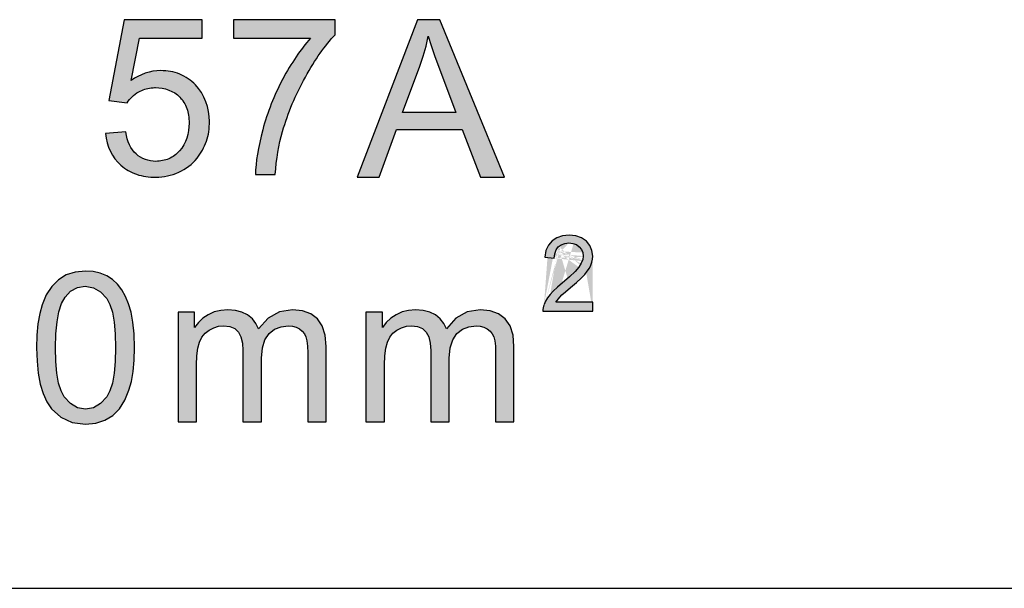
# Model space of a CAD drawing. Header units: inches. Extents: x 3728 to 5725, y -2497 to -825.
# Tile 11 of 256: x 5594.74 to 5601.27, y -2399 to -2395.23. Entities that reach past the tile are written whole.
import ezdxf

# ---------------------------------------------------------------- set-up
doc = ezdxf.new("R2010")
doc.units = ezdxf.units.IN
doc.header["$MEASUREMENT"] = 0
doc.layers.get('0').update_dxf_attribs({"lineweight": 30})
doc.layers.add('PLOT', color=1, linetype='Continuous')

msp = doc.modelspace()

# ---------------------------------------------------------------- hatches: boundary and pattern name
at = {"layer": 'PLOT'}
h = msp.add_hatch(color=256, dxfattribs=at)
edge = h.paths.add_edge_path()
edge.add_spline(control_points=[(5595.9991, -2395.9031), (5595.9991, -2395.8164), (5595.9665, -2395.722), (5595.9054, -2395.6604)], knot_values=[0, 0, 0, 0, 1, 1, 1, 1], degree=3, periodic=0)
edge.add_spline(control_points=[(5595.9054, -2395.6604), (5595.8758, -2395.6306), (5595.8223, -2395.5936), (5595.7404, -2395.5691), (5595.6974, -2395.5671), (5595.6755, -2395.5659)], knot_values=[0, 0, 0, 0, 0.495531, 0.741803, 1, 1, 1, 1], degree=3, periodic=0)
edge.add_spline(control_points=[(5595.6755, -2395.5659), (5595.6064, -2395.5659), (5595.5355, -2395.5918), (5595.4788, -2395.6313)], knot_values=[0, 0, 0, 0, 0.999981, 0.999981, 0.999981, 0.999981], degree=3, periodic=0)
edge.add_line((5595.4788, -2395.6313), (5595.535, -2395.3518))
edge.add_line((5595.535, -2395.3518), (5595.9502, -2395.3518))
edge.add_line((5595.9502, -2395.3518), (5595.9502, -2395.2297))
edge.add_line((5595.9502, -2395.2297), (5595.4328, -2395.2297))
edge.add_line((5595.4328, -2395.2297), (5595.332, -2395.7641))
edge.add_line((5595.332, -2395.7641), (5595.4519, -2395.7796))
edge.add_spline(control_points=[(5595.4519, -2395.7796), (5595.4708, -2395.7498), (5595.4968, -2395.7256), (5595.53, -2395.7069)], knot_values=[0, 0, 0, 0, 1, 1, 1, 1], degree=3, periodic=0)
edge.add_spline(control_points=[(5595.53, -2395.7069), (5595.5548, -2395.693), (5595.5928, -2395.6804), (5595.6313, -2395.6792), (5595.6414, -2395.6788)], knot_values=[0, 0, 0, 0, 0.739042, 1, 1, 1, 1], degree=3, periodic=0)
edge.add_spline(control_points=[(5595.6414, -2395.6788), (5595.699, -2395.6788), (5595.7621, -2395.7007), (5595.8022, -2395.7421)], knot_values=[0, 0, 0, 0, 1, 1, 1, 1], degree=3, periodic=0)
edge.add_spline(control_points=[(5595.8022, -2395.7421), (5595.8226, -2395.763), (5595.8466, -2395.8032), (5595.8616, -2395.864), (5595.8628, -2395.8972), (5595.8635, -2395.9145)], knot_values=[0, 0, 0, 0, 0.469019, 0.722425, 1, 1, 1, 1], degree=3, periodic=0)
edge.add_spline(control_points=[(5595.8635, -2395.9145), (5595.8635, -2395.9796), (5595.8436, -2396.0511), (5595.7996, -2396.0991)], knot_values=[0, 0, 0, 0, 1, 1, 1, 1], degree=3, periodic=0)
edge.add_spline(control_points=[(5595.7996, -2396.0991), (5595.7798, -2396.1207), (5595.732, -2396.1591), (5595.6723, -2396.1654), (5595.6436, -2396.1686)], knot_values=[0, 0, 0, 0, 0.502889, 1, 1, 1, 1], degree=3, periodic=0)
edge.add_spline(control_points=[(5595.6436, -2396.1686), (5595.5969, -2396.1686), (5595.5471, -2396.1506), (5595.5125, -2396.1192)], knot_values=[0, 0, 0, 0, 1, 1, 1, 1], degree=3, periodic=0)
edge.add_spline(control_points=[(5595.5125, -2396.1192), (5595.4764, -2396.0863), (5595.4534, -2396.0373), (5595.4435, -2395.9719)], knot_values=[0, 0, 0, 0, 1, 1, 1, 1], degree=3, periodic=0)
edge.add_line((5595.4435, -2395.9719), (5595.3093, -2395.9833))
edge.add_spline(control_points=[(5595.3093, -2395.9833), (5595.3178, -2396.0708), (5595.3519, -2396.141), (5595.4117, -2396.1941)], knot_values=[0, 0, 0, 0, 1, 1, 1, 1], degree=3, periodic=0)
edge.add_spline(control_points=[(5595.4117, -2396.1941), (5595.4414, -2396.2204), (5595.4958, -2396.2513), (5595.5771, -2396.271), (5595.6209, -2396.2726), (5595.6436, -2396.2735)], knot_values=[0, 0, 0, 0, 0.475773, 0.727993, 1, 1, 1, 1], degree=3, periodic=0)
edge.add_spline(control_points=[(5595.6436, -2396.2735), (5595.7439, -2396.2735), (5595.8543, -2396.2258), (5595.9168, -2396.1473)], knot_values=[0, 0, 0, 0, 1, 1, 1, 1], degree=3, periodic=0)
edge.add_spline(control_points=[(5595.9168, -2396.1473), (5595.9435, -2396.1139), (5595.9753, -2396.0559), (5595.9964, -2395.9707), (5595.9982, -2395.9259), (5595.9991, -2395.9031)], knot_values=[0, 0, 0, 0, 0.489508, 0.738749, 1, 1, 1, 1], degree=3, periodic=0)
edge = h.paths.add_edge_path()
edge.add_spline(control_points=[(5596.484, -2395.9697), (5596.5194, -2395.8464), (5596.5698, -2395.726), (5596.6347, -2395.6092)], knot_values=[0, 0, 0, 0, 1, 1, 1, 1], degree=3, periodic=0)
edge.add_spline(control_points=[(5596.6347, -2395.6092), (5596.6998, -2395.4925), (5596.7655, -2395.3988), (5596.8316, -2395.3283)], knot_values=[0, 0, 0, 0, 1, 1, 1, 1], degree=3, periodic=0)
edge.add_line((5596.8316, -2395.3282), (5596.8316, -2395.2289))
edge.add_line((5596.8316, -2395.2289), (5596.1582, -2395.2289))
edge.add_line((5596.1582, -2395.2289), (5596.1582, -2395.3518))
edge.add_line((5596.1582, -2395.3518), (5596.6679, -2395.3518))
edge.add_spline(control_points=[(5596.6679, -2395.3518), (5596.603, -2395.4254), (5596.5419, -2395.5162), (5596.4843, -2395.6238)], knot_values=[0.000015, 0.000015, 0.000015, 0.000015, 1, 1, 1, 1], degree=3, periodic=0)
edge.add_arc((5597.8616, -2396.3608), 1.5622, 151.84829, 165.09604)
edge.add_spline(control_points=[(5596.352, -2395.959), (5596.3212, -2396.0751), (5596.3052, -2396.1739), (5596.3038, -2396.2558)], knot_values=[0, 0, 0, 0, 1, 1, 1, 1], degree=3, periodic=0)
edge.add_line((5596.3038, -2396.2558), (5596.4351, -2396.2558))
edge.add_spline(control_points=[(5596.4351, -2396.2558), (5596.4421, -2396.1521), (5596.4583, -2396.0569), (5596.484, -2395.9697)], knot_values=[0, 0, 0, 0, 1, 1, 1, 1], degree=3, periodic=0)
h.paths.add_polyline_path([(5597.5277, -2395.2287), (5597.3789, -2395.2287), (5596.9779, -2396.2725), (5597.1247, -2396.2725), (5597.2392, -2395.9563), (5597.6757, -2395.9563), (5597.7975, -2396.2725), (5597.9549, -2396.2725)])
h.paths.add_polyline_path([(5597.2791, -2395.8438), (5597.3938, -2395.5378), (5597.4162, -2395.4716), (5597.435, -2395.4051), (5597.4502, -2395.3383), (5597.4691, -2395.4001), (5597.4938, -2395.4723), (5597.524, -2395.5548), (5597.6332, -2395.8438)], flags=16)
h = msp.add_hatch(color=256, dxfattribs=at)
h.paths.add_polyline_path([(5593.2046, -2397.3574), (5593.2046, -2397.4919), (5593.8749, -2397.4919), (5593.8749, -2397.3574)])
h.paths.add_polyline_path([(5594.1383, -2397.1454), (5594.1383, -2397.2632), (5594.1779, -2397.247), (5594.2208, -2397.2259), (5594.267, -2397.2003), (5594.3116, -2397.1722), (5594.3501, -2397.1442), (5594.3826, -2397.1162), (5594.3826, -2397.8943), (5594.5046, -2397.8943), (5594.5046, -2396.8955), (5594.4261, -2396.8955), (5594.3998, -2396.939), (5594.3636, -2396.9833), (5594.3175, -2397.0286), (5594.2635, -2397.072), (5594.2037, -2397.1109)])
h.paths.add_polyline_path([(5594.9505, -2397.8081), (5595.012, -2397.8654), (5595.0873, -2397.8998), (5595.1763, -2397.9112), (5595.245, -2397.9047), (5595.3053, -2397.8852), (5595.3572, -2397.8526), (5595.4009, -2397.8081), (5595.4368, -2397.7526), (5595.4648, -2397.6863), (5595.4805, -2397.6283), (5595.4917, -2397.5619), (5595.4985, -2397.4871), (5595.5007, -2397.4038), (5595.4983, -2397.3119), (5595.4908, -2397.2336), (5595.4783, -2397.1688), (5595.4615, -2397.1136), (5595.441, -2397.0642), (5595.4167, -2397.0208), (5595.388, -2396.9834), (5595.3548, -2396.9525), (5595.3169, -2396.9279), (5595.2744, -2396.9099), (5595.2276, -2396.8991), (5595.1763, -2396.8955), (5595.1081, -2396.902), (5595.0482, -2396.9214), (5594.9964, -2396.9539), (5594.9525, -2396.9982), (5594.9165, -2397.0536), (5594.8884, -2397.1199), (5594.8725, -2397.1779), (5594.8612, -2397.2446), (5594.8544, -2397.3199), (5594.8521, -2397.4038), (5594.8548, -2397.4928), (5594.863, -2397.5732), (5594.8767, -2397.645), (5594.8959, -2397.708), (5594.9205, -2397.7624)])
h.paths.add_polyline_path([(5595.0762, -2397.7749), (5595.035, -2397.7299), (5595.0144, -2397.6908), (5594.9983, -2397.6387), (5594.9868, -2397.5735), (5594.9799, -2397.4952), (5594.9776, -2397.4038), (5594.9801, -2397.312), (5594.9877, -2397.2325), (5595.0003, -2397.1653), (5595.0179, -2397.1105), (5595.0406, -2397.068), (5595.0779, -2397.0284), (5595.1227, -2397.0046), (5595.1751, -2396.9967), (5595.229, -2397.0057), (5595.2765, -2397.0326), (5595.3178, -2397.0775), (5595.3384, -2397.1164), (5595.3545, -2397.1684), (5595.366, -2397.2337), (5595.3729, -2397.3122), (5595.3752, -2397.4038), (5595.3729, -2397.495), (5595.366, -2397.5731), (5595.3545, -2397.6383), (5595.3384, -2397.6904), (5595.3178, -2397.7294), (5595.2766, -2397.7746), (5595.2295, -2397.8018), (5595.1763, -2397.8109), (5595.1233, -2397.8019)], flags=16)
h.paths.add_polyline_path([(5595.79, -2397.169), (5595.79, -2397.8943), (5595.9129, -2397.8943), (5595.9129, -2397.518), (5595.9151, -2397.4572), (5595.9217, -2397.4066), (5595.9327, -2397.3662), (5595.9486, -2397.3341), (5595.9699, -2397.3075), (5595.9966, -2397.2865), (5596.0268, -2397.2712), (5596.0588, -2397.262), (5596.0924, -2397.259), (5596.1338, -2397.2636), (5596.1666, -2397.2772), (5596.1908, -2397.3), (5596.2075, -2397.3319), (5596.2176, -2397.3729), (5596.2209, -2397.4231), (5596.2209, -2397.8943), (5596.3438, -2397.8943), (5596.3438, -2397.4728), (5596.3494, -2397.4049), (5596.3663, -2397.3507), (5596.3944, -2397.31), (5596.431, -2397.2817), (5596.4733, -2397.2647), (5596.5215, -2397.259), (5596.5485, -2397.2612), (5596.5731, -2397.2679), (5596.5954, -2397.2788), (5596.614, -2397.2935), (5596.6285, -2397.3109), (5596.6387, -2397.331), (5596.6453, -2397.3573), (5596.6493, -2397.3927), (5596.6506, -2397.4373), (5596.6506, -2397.8943), (5596.7728, -2397.8943), (5596.7728, -2397.3963), (5596.7664, -2397.3207), (5596.747, -2397.2594), (5596.7147, -2397.2124), (5596.6705, -2397.1791), (5596.6152, -2397.1591), (5596.5487, -2397.1525), (5596.4626, -2397.1666), (5596.3879, -2397.2089), (5596.3247, -2397.2795), (5596.3073, -2397.2424), (5596.283, -2397.2113), (5596.2519, -2397.186), (5596.2144, -2397.1674), (5596.1704, -2397.1562), (5596.1199, -2397.1525), (5596.0734, -2397.1561), (5596.0303, -2397.167), (5595.9908, -2397.1851), (5595.9555, -2397.2089), (5595.9252, -2397.2375), (5595.8998, -2397.2706), (5595.8998, -2397.169)])
h.paths.add_polyline_path([(5597.0359, -2397.8943), (5597.1588, -2397.8943), (5597.1588, -2397.518), (5597.161, -2397.4572), (5597.1676, -2397.4066), (5597.1786, -2397.3662), (5597.1944, -2397.3341), (5597.2158, -2397.3075), (5597.2425, -2397.2865), (5597.2727, -2397.2712), (5597.3047, -2397.262), (5597.3383, -2397.259), (5597.3797, -2397.2636), (5597.4124, -2397.2772), (5597.4367, -2397.3), (5597.4534, -2397.3319), (5597.4634, -2397.3729), (5597.4668, -2397.4231), (5597.4668, -2397.8943), (5597.5897, -2397.8943), (5597.5897, -2397.4728), (5597.5953, -2397.4049), (5597.6122, -2397.3507), (5597.6403, -2397.31), (5597.6769, -2397.2817), (5597.7192, -2397.2647), (5597.7673, -2397.259), (5597.7944, -2397.2612), (5597.819, -2397.2679), (5597.8413, -2397.2788), (5597.8599, -2397.2935), (5597.8744, -2397.3109), (5597.8846, -2397.331), (5597.8912, -2397.3573), (5597.8952, -2397.3927), (5597.8965, -2397.4373), (5597.8965, -2397.8943), (5598.0187, -2397.8943), (5598.0187, -2397.3963), (5598.0122, -2397.3207), (5597.9929, -2397.2594), (5597.9606, -2397.2124), (5597.9164, -2397.1791), (5597.8611, -2397.1591), (5597.7946, -2397.1525), (5597.7085, -2397.1666), (5597.6338, -2397.2089), (5597.5705, -2397.2795), (5597.5531, -2397.2424), (5597.5289, -2397.2113), (5597.4978, -2397.186), (5597.4603, -2397.1674), (5597.4163, -2397.1562), (5597.3658, -2397.1525), (5597.3193, -2397.1561), (5597.2762, -2397.167), (5597.2367, -2397.1851), (5597.2014, -2397.2089), (5597.1711, -2397.2375), (5597.1457, -2397.2706), (5597.1457, -2397.169), (5597.0359, -2397.169)])
edge = h.paths.add_edge_path()
edge.add_line((5598.3558, -2396.7122), (5598.3834, -2396.7092))
edge.add_line((5598.3848, -2396.6584), (5598.3405, -2396.6625))
edge.add_line((5598.2107, -2397.1611), (5598.5415, -2397.1611))
edge.add_line((5598.5415, -2397.1021), (5598.296, -2397.1021))
edge.add_line((5598.4295, -2396.6628), (5598.3848, -2396.6584))
edge.add_line((5598.2223, -2396.8032), (5598.2855, -2396.8097))
edge.add_line((5598.3834, -2396.7092), (5598.4097, -2396.712))
edge.add_line((5598.4675, -2396.6761), (5598.4295, -2396.6628))
edge.add_line((5598.4097, -2396.712), (5598.4324, -2396.7204))
edge.add_line((5598.4989, -2396.6983), (5598.4675, -2396.6761))
edge.add_line((5598.4324, -2396.7204), (5598.4515, -2396.7344))
edge.add_line((5598.4515, -2396.7344), (5598.4661, -2396.7523))
edge.add_line((5598.5222, -2396.727), (5598.4989, -2396.6983))
edge.add_line((5598.5361, -2396.7601), (5598.5222, -2396.727))
edge.add_line((5598.4661, -2396.7523), (5598.4747, -2396.7729))
edge.add_line((5598.5415, -2397.1611), (5598.5415, -2397.1021))
edge.add_line((5598.5395, -2396.8173), (5598.5408, -2396.7974))
edge.add_line((5598.2855, -2396.8097), (5598.2886, -2396.7805))
edge.add_line((5598.4776, -2396.7959), (5598.4744, -2396.8197))
edge.add_line((5598.2305, -2396.7598), (5598.2223, -2396.8032))
edge.add_line((5598.5355, -2396.8369), (5598.5395, -2396.8173))
edge.add_line((5598.5287, -2396.8563), (5598.5355, -2396.8369))
edge.add_line((5598.2886, -2396.7805), (5598.2975, -2396.7558))
edge.add_line((5598.4744, -2396.8197), (5598.4649, -2396.8443))
edge.add_line((5598.228, -2397.0959), (5598.2179, -2397.1184))
edge.add_line((5598.2468, -2396.7239), (5598.2305, -2396.7598))
edge.add_line((5598.4747, -2396.7729), (5598.4776, -2396.7959))
edge.add_line((5598.5408, -2396.7974), (5598.5361, -2396.7601))
edge.add_line((5598.5186, -2396.8761), (5598.5287, -2396.8563))
edge.add_line((5598.2414, -2397.0737), (5598.228, -2397.0959))
edge.add_line((5598.4649, -2396.8443), (5598.4489, -2396.8699))
edge.add_line((5598.505, -2396.8965), (5598.5186, -2396.8761))
edge.add_line((5598.2975, -2396.7558), (5598.3123, -2396.7358))
edge.add_line((5598.2582, -2397.0517), (5598.2414, -2397.0737))
edge.add_line((5598.296, -2397.1021), (5598.3219, -2397.0687))
edge.add_line((5598.4879, -2396.9176), (5598.505, -2396.8965))
edge.add_line((5598.2711, -2396.6955), (5598.2468, -2396.7239))
edge.add_line((5598.4489, -2396.8699), (5598.424, -2396.8991))
edge.add_line((5598.2796, -2397.0287), (5598.2582, -2397.0517))
edge.add_line((5598.4646, -2396.9416), (5598.4879, -2396.9176))
edge.add_line((5598.3219, -2397.0687), (5598.3368, -2397.0542))
edge.add_line((5598.424, -2396.8991), (5598.3873, -2396.9344))
edge.add_line((5598.3064, -2397.0034), (5598.2796, -2397.0287))
edge.add_line((5598.433, -2396.9709), (5598.4646, -2396.9416))
edge.add_line((5598.3368, -2397.0542), (5598.3605, -2397.0332))
edge.add_line((5598.393, -2397.0055), (5598.433, -2396.9709))
edge.add_line((5598.3873, -2396.9344), (5598.3064, -2397.0034))
edge.add_line((5598.3605, -2397.0332), (5598.393, -2397.0055))
edge.add_line((5598.3123, -2396.7358), (5598.3322, -2396.721))
edge.add_line((5598.3025, -2396.6749), (5598.2711, -2396.6955))
edge.add_line((5598.3322, -2396.721), (5598.3558, -2396.7122))
edge.add_line((5598.3405, -2396.6625), (5598.3025, -2396.6749))
edge.add_arc((5598.2963, -2397.1536), 0.0859, 155.81238, 184.98708)
msp.add_hatch(color=256, dxfattribs=at).paths.add_polyline_path([(5598.5395, -2396.8173), (5598.5408, -2396.7974), (5598.5361, -2396.7601), (5598.5222, -2396.727), (5598.4989, -2396.6983), (5598.4675, -2396.6761), (5598.4295, -2396.6628), (5598.3848, -2396.6584), (5598.3405, -2396.6625), (5598.3025, -2396.6749), (5598.2711, -2396.6955), (5598.2468, -2396.7239), (5598.2305, -2396.7598), (5598.2223, -2396.8032), (5598.2855, -2396.8097), (5598.2886, -2396.7805), (5598.2975, -2396.7558), (5598.3123, -2396.7358), (5598.3322, -2396.721), (5598.3558, -2396.7122), (5598.3834, -2396.7092), (5598.4097, -2396.712), (5598.4324, -2396.7204), (5598.4515, -2396.7344), (5598.4661, -2396.7523), (5598.4747, -2396.7729), (5598.4776, -2396.7959), (5598.4744, -2396.8197), (5598.4649, -2396.8443), (5598.4489, -2396.8699), (5598.424, -2396.8991), (5598.3873, -2396.9344), (5598.3063, -2397.0035), (5598.2796, -2397.0287), (5598.2582, -2397.0517), (5598.2414, -2397.0737), (5598.228, -2397.0959), (5598.2179, -2397.1184, 0.127991), (5598.2107, -2397.1611), (5598.5415, -2397.1611), (5598.5415, -2397.1021), (5598.296, -2397.1021), (5598.3219, -2397.0687), (5598.3368, -2397.0542), (5598.3605, -2397.0332), (5598.393, -2397.0055), (5598.433, -2396.9709), (5598.4646, -2396.9416), (5598.4879, -2396.9176), (5598.505, -2396.8965), (5598.5186, -2396.8761), (5598.5287, -2396.8563), (5598.5355, -2396.8369)])

# ---------------------------------------------------------------- linework, layer by layer
msp.add_line((5590.2487, -2398.9993), (5611.7487, -2398.9993))
for p, q in [((5595.4328, -2395.2297), (5595.332, -2395.7641)), ((5595.9502, -2395.2297), (5595.4328, -2395.2297)), ((5595.9502, -2395.3518), (5595.9502, -2395.2297)), ((5596.8316, -2395.2289), (5596.1582, -2395.2289)), ((5596.1582, -2395.2289), (5596.1582, -2395.3518)), ((5596.8316, -2395.3283), (5596.8316, -2395.2289)), ((5597.3789, -2395.2287), (5596.9779, -2396.2725)), ((5597.5277, -2395.2287), (5597.3789, -2395.2287)), ((5597.9549, -2396.2725), (5597.5277, -2395.2287)), ((5595.4788, -2395.6313), (5595.535, -2395.3518)), ((5595.535, -2395.3518), (5595.9502, -2395.3518)), ((5596.1582, -2395.3518), (5596.6679, -2395.3518)), ((5597.435, -2395.4051), (5597.4502, -2395.3383)), ((5597.4502, -2395.3383), (5597.4691, -2395.4001)), ((5597.4162, -2395.4716), (5597.435, -2395.4051)), ((5597.4691, -2395.4001), (5597.4938, -2395.4723)), ((5597.3938, -2395.5378), (5597.4162, -2395.4716)), ((5597.4938, -2395.4723), (5597.524, -2395.5548)), ((5597.2791, -2395.8438), (5597.3938, -2395.5378)), ((5597.524, -2395.5548), (5597.6332, -2395.8438)), ((5595.332, -2395.7641), (5595.452, -2395.7796)), ((5597.6332, -2395.8438), (5597.2791, -2395.8438)), ((5595.4435, -2395.9719), (5595.3093, -2395.9833)), ((5597.1247, -2396.2725), (5597.2392, -2395.9563)), ((5597.2392, -2395.9563), (5597.6757, -2395.9563)), ((5597.6757, -2395.9563), (5597.7975, -2396.2725)), ((5596.3038, -2396.2558), (5596.4351, -2396.2558)), ((5596.9779, -2396.2725), (5597.1247, -2396.2725)), ((5597.7975, -2396.2725), (5597.9549, -2396.2725)), ((5598.3405, -2396.6625), (5598.3025, -2396.6749)), ((5598.3848, -2396.6584), (5598.3405, -2396.6625)), ((5598.4295, -2396.6628), (5598.3848, -2396.6584)), ((5598.4675, -2396.6761), (5598.4295, -2396.6628)), ((5598.2468, -2396.7239), (5598.2305, -2396.7598)), ((5598.2711, -2396.6955), (5598.2468, -2396.7239)), ((5598.3025, -2396.6749), (5598.2711, -2396.6955)), ((5598.2975, -2396.7558), (5598.3123, -2396.7358)), ((5598.3123, -2396.7358), (5598.3322, -2396.721)), ((5598.3322, -2396.721), (5598.3558, -2396.7122)), ((5598.3558, -2396.7122), (5598.3834, -2396.7092)), ((5598.3834, -2396.7092), (5598.4097, -2396.712)), ((5598.4097, -2396.712), (5598.4324, -2396.7204)), ((5598.4324, -2396.7204), (5598.4515, -2396.7344)), ((5598.4515, -2396.7344), (5598.4661, -2396.7523)), ((5598.4989, -2396.6983), (5598.4675, -2396.6761)), ((5598.5222, -2396.727), (5598.4989, -2396.6983)), ((5598.5361, -2396.7601), (5598.5222, -2396.727)), ((5598.2305, -2396.7598), (5598.2223, -2396.8032)), ((5598.2223, -2396.8032), (5598.2855, -2396.8097)), ((5598.2855, -2396.8097), (5598.2886, -2396.7805)), ((5598.2886, -2396.7805), (5598.2975, -2396.7558)), ((5598.4661, -2396.7523), (5598.4747, -2396.7729)), ((5598.4776, -2396.7959), (5598.4744, -2396.8197)), ((5598.4747, -2396.7729), (5598.4776, -2396.7959)), ((5598.5408, -2396.7974), (5598.5361, -2396.7601)), ((5598.5395, -2396.8173), (5598.5408, -2396.7974)), ((5598.4489, -2396.8699), (5598.424, -2396.8991)), ((5598.4649, -2396.8443), (5598.4489, -2396.8699)), ((5598.4744, -2396.8197), (5598.4649, -2396.8443)), ((5598.5186, -2396.8761), (5598.5287, -2396.8563)), ((5598.5287, -2396.8563), (5598.5355, -2396.8369)), ((5598.5355, -2396.8369), (5598.5395, -2396.8173)), ((5595.0482, -2396.9214), (5594.9964, -2396.9539)), ((5595.1081, -2396.902), (5595.0482, -2396.9214)), ((5595.1763, -2396.8955), (5595.1081, -2396.902)), ((5595.2276, -2396.8991), (5595.1763, -2396.8955)), ((5595.2744, -2396.9099), (5595.2276, -2396.8991)), ((5595.3169, -2396.9279), (5595.2744, -2396.9099)), ((5595.3548, -2396.9525), (5595.3169, -2396.9279)), ((5598.3873, -2396.9344), (5598.3064, -2397.0034)), ((5598.424, -2396.8991), (5598.3873, -2396.9344)), ((5598.4646, -2396.9416), (5598.4879, -2396.9176)), ((5598.4879, -2396.9176), (5598.505, -2396.8965)), ((5598.505, -2396.8965), (5598.5186, -2396.8761)), ((5594.9525, -2396.9982), (5594.9165, -2397.0536)), ((5594.9964, -2396.9539), (5594.9525, -2396.9982)), ((5595.1227, -2397.0046), (5595.1751, -2396.9967)), ((5595.1751, -2396.9967), (5595.229, -2397.0057)), ((5595.388, -2396.9834), (5595.3548, -2396.9525)), ((5595.4167, -2397.0208), (5595.388, -2396.9834)), ((5598.393, -2397.0055), (5598.433, -2396.9709)), ((5598.433, -2396.9709), (5598.4646, -2396.9416)), ((5594.9165, -2397.0536), (5594.8884, -2397.1199)), ((5595.0406, -2397.068), (5595.0779, -2397.0284)), ((5595.0779, -2397.0284), (5595.1227, -2397.0046)), ((5595.229, -2397.0057), (5595.2765, -2397.0326)), ((5595.2765, -2397.0326), (5595.3178, -2397.0775)), ((5595.441, -2397.0642), (5595.4167, -2397.0208)), ((5595.4615, -2397.1136), (5595.441, -2397.0642)), ((5598.2582, -2397.0517), (5598.2414, -2397.0737)), ((5598.2796, -2397.0287), (5598.2582, -2397.0517)), ((5598.3064, -2397.0034), (5598.2796, -2397.0287)), ((5598.3219, -2397.0687), (5598.3368, -2397.0542)), ((5598.3368, -2397.0542), (5598.3605, -2397.0332)), ((5598.3605, -2397.0332), (5598.393, -2397.0055)), ((5594.8884, -2397.1199), (5594.8725, -2397.1779)), ((5595.0003, -2397.1653), (5595.0179, -2397.1105)), ((5595.0179, -2397.1105), (5595.0406, -2397.068)), ((5595.3178, -2397.0775), (5595.3384, -2397.1164)), ((5595.3384, -2397.1164), (5595.3545, -2397.1684)), ((5595.4783, -2397.1688), (5595.4615, -2397.1136)), ((5598.228, -2397.0959), (5598.2179, -2397.1184)), ((5598.2414, -2397.0737), (5598.228, -2397.0959)), ((5598.296, -2397.1021), (5598.3219, -2397.0687)), ((5598.5415, -2397.1021), (5598.296, -2397.1021)), ((5598.5415, -2397.1611), (5598.5415, -2397.1021)), ((5594.8725, -2397.1779), (5594.8612, -2397.2446)), ((5594.9877, -2397.2325), (5595.0003, -2397.1653)), ((5595.3545, -2397.1684), (5595.366, -2397.2337)), ((5595.4908, -2397.2336), (5595.4783, -2397.1688)), ((5595.8998, -2397.169), (5595.79, -2397.169)), ((5595.79, -2397.169), (5595.79, -2397.8943)), ((5595.8998, -2397.2706), (5595.8998, -2397.169)), ((5595.9908, -2397.1851), (5595.9555, -2397.2089)), ((5596.0303, -2397.167), (5595.9908, -2397.1851)), ((5596.0734, -2397.1561), (5596.0303, -2397.167)), ((5596.1199, -2397.1525), (5596.0734, -2397.1561)), ((5596.1704, -2397.1562), (5596.1199, -2397.1525)), ((5596.2144, -2397.1674), (5596.1704, -2397.1562)), ((5596.2519, -2397.186), (5596.2144, -2397.1674)), ((5596.283, -2397.2113), (5596.2519, -2397.186)), ((5596.4626, -2397.1666), (5596.3879, -2397.2089)), ((5596.5487, -2397.1525), (5596.4626, -2397.1666)), ((5596.6152, -2397.1591), (5596.5487, -2397.1525)), ((5596.6705, -2397.1791), (5596.6152, -2397.1591)), ((5596.7147, -2397.2124), (5596.6705, -2397.1791)), ((5597.1457, -2397.169), (5597.0359, -2397.169)), ((5597.0359, -2397.169), (5597.0359, -2397.8943)), ((5597.1457, -2397.2706), (5597.1457, -2397.169)), ((5597.2367, -2397.1851), (5597.2014, -2397.2089)), ((5597.2762, -2397.167), (5597.2367, -2397.1851)), ((5597.3193, -2397.1561), (5597.2762, -2397.167)), ((5597.3658, -2397.1525), (5597.3193, -2397.1561)), ((5597.4163, -2397.1562), (5597.3658, -2397.1525)), ((5597.4603, -2397.1674), (5597.4163, -2397.1562)), ((5597.4978, -2397.186), (5597.4603, -2397.1674)), ((5597.5289, -2397.2113), (5597.4978, -2397.186)), ((5597.7085, -2397.1666), (5597.6338, -2397.2089)), ((5597.7946, -2397.1525), (5597.7085, -2397.1666)), ((5597.8611, -2397.1591), (5597.7946, -2397.1525)), ((5597.9164, -2397.1791), (5597.8611, -2397.1591)), ((5597.9606, -2397.2124), (5597.9164, -2397.1791)), ((5598.2107, -2397.1611), (5598.5415, -2397.1611)), ((5594.8612, -2397.2446), (5594.8544, -2397.3199)), ((5594.9801, -2397.312), (5594.9877, -2397.2325)), ((5595.366, -2397.2337), (5595.3729, -2397.3122)), ((5595.4983, -2397.3119), (5595.4908, -2397.2336)), ((5595.9252, -2397.2375), (5595.8998, -2397.2706)), ((5595.9555, -2397.2089), (5595.9252, -2397.2375)), ((5596.0588, -2397.262), (5596.0924, -2397.259)), ((5596.0924, -2397.259), (5596.1338, -2397.2636)), ((5596.3073, -2397.2424), (5596.283, -2397.2113)), ((5596.3247, -2397.2795), (5596.3073, -2397.2424)), ((5596.3879, -2397.2089), (5596.3247, -2397.2795)), ((5596.4733, -2397.2647), (5596.5215, -2397.259)), ((5596.5215, -2397.259), (5596.5485, -2397.2612)), ((5596.5485, -2397.2612), (5596.5731, -2397.2679)), ((5596.747, -2397.2594), (5596.7147, -2397.2124)), ((5596.7664, -2397.3207), (5596.747, -2397.2594)), ((5597.1711, -2397.2375), (5597.1457, -2397.2706)), ((5597.2014, -2397.2089), (5597.1711, -2397.2375)), ((5597.3047, -2397.262), (5597.3383, -2397.259)), ((5597.3383, -2397.259), (5597.3797, -2397.2636)), ((5597.5531, -2397.2424), (5597.5289, -2397.2113)), ((5597.5705, -2397.2795), (5597.5531, -2397.2424)), ((5597.6338, -2397.2089), (5597.5705, -2397.2795)), ((5597.7192, -2397.2647), (5597.7673, -2397.259)), ((5597.7673, -2397.259), (5597.7944, -2397.2612)), ((5597.7944, -2397.2612), (5597.819, -2397.2679)), ((5597.9929, -2397.2594), (5597.9606, -2397.2124)), ((5598.0122, -2397.3207), (5597.9929, -2397.2594)), ((5594.8544, -2397.3199), (5594.8521, -2397.4038)), ((5594.9776, -2397.4038), (5594.9801, -2397.312)), ((5595.3729, -2397.3122), (5595.3752, -2397.4038)), ((5595.5007, -2397.4038), (5595.4983, -2397.3119)), ((5595.9486, -2397.3341), (5595.9699, -2397.3075)), ((5595.9699, -2397.3075), (5595.9966, -2397.2865)), ((5595.9966, -2397.2865), (5596.0268, -2397.2712)), ((5596.0268, -2397.2712), (5596.0588, -2397.262)), ((5596.1338, -2397.2636), (5596.1666, -2397.2772)), ((5596.1666, -2397.2772), (5596.1908, -2397.3)), ((5596.1908, -2397.3), (5596.2075, -2397.3319)), ((5596.3663, -2397.3507), (5596.3944, -2397.31)), ((5596.3944, -2397.31), (5596.431, -2397.2817)), ((5596.431, -2397.2817), (5596.4733, -2397.2647)), ((5596.5731, -2397.2679), (5596.5954, -2397.2788)), ((5596.5954, -2397.2788), (5596.614, -2397.2935)), ((5596.614, -2397.2935), (5596.6285, -2397.3109)), ((5596.6285, -2397.3109), (5596.6387, -2397.331)), ((5596.7728, -2397.3963), (5596.7664, -2397.3207)), ((5597.1944, -2397.3341), (5597.2158, -2397.3075)), ((5597.2158, -2397.3075), (5597.2425, -2397.2865)), ((5597.2425, -2397.2865), (5597.2727, -2397.2712)), ((5597.2727, -2397.2712), (5597.3047, -2397.262)), ((5597.3797, -2397.2636), (5597.4124, -2397.2772)), ((5597.4124, -2397.2772), (5597.4367, -2397.3)), ((5597.4367, -2397.3), (5597.4534, -2397.3319)), ((5597.6122, -2397.3507), (5597.6403, -2397.31)), ((5597.6403, -2397.31), (5597.6769, -2397.2817)), ((5597.6769, -2397.2817), (5597.7192, -2397.2647)), ((5597.819, -2397.2679), (5597.8413, -2397.2788)), ((5597.8413, -2397.2788), (5597.8599, -2397.2935)), ((5597.8599, -2397.2935), (5597.8744, -2397.3109)), ((5597.8744, -2397.3109), (5597.8846, -2397.331)), ((5598.0187, -2397.3963), (5598.0122, -2397.3207)), ((5595.9217, -2397.4066), (5595.9327, -2397.3662)), ((5595.9327, -2397.3662), (5595.9486, -2397.3341)), ((5596.2075, -2397.3319), (5596.2176, -2397.3729)), ((5596.2176, -2397.3729), (5596.2209, -2397.4231)), ((5596.3494, -2397.4049), (5596.3663, -2397.3507)), ((5596.6387, -2397.331), (5596.6453, -2397.3573)), ((5596.6453, -2397.3573), (5596.6493, -2397.3927)), ((5597.1676, -2397.4066), (5597.1786, -2397.3662)), ((5597.1786, -2397.3662), (5597.1944, -2397.3341)), ((5597.4534, -2397.3319), (5597.4634, -2397.3729)), ((5597.4634, -2397.3729), (5597.4668, -2397.4231)), ((5597.5953, -2397.4049), (5597.6122, -2397.3507)), ((5597.8846, -2397.331), (5597.8912, -2397.3573)), ((5597.8912, -2397.3573), (5597.8952, -2397.3927)), ((5594.8521, -2397.4038), (5594.8548, -2397.4928)), ((5594.9799, -2397.4952), (5594.9776, -2397.4038)), ((5595.3752, -2397.4038), (5595.3729, -2397.495)), ((5595.4985, -2397.4871), (5595.5007, -2397.4038)), ((5595.9129, -2397.518), (5595.9151, -2397.4572)), ((5595.9151, -2397.4572), (5595.9217, -2397.4066)), ((5596.2209, -2397.4231), (5596.2209, -2397.8943)), ((5596.3438, -2397.4728), (5596.3494, -2397.4049)), ((5596.6493, -2397.3927), (5596.6506, -2397.4373)), ((5596.6506, -2397.4373), (5596.6506, -2397.8943)), ((5596.7728, -2397.8943), (5596.7728, -2397.3963)), ((5597.1588, -2397.518), (5597.161, -2397.4572)), ((5597.161, -2397.4572), (5597.1676, -2397.4066)), ((5597.4668, -2397.4231), (5597.4668, -2397.8943)), ((5597.5897, -2397.4728), (5597.5953, -2397.4049)), ((5597.8952, -2397.3927), (5597.8965, -2397.4373)), ((5597.8965, -2397.4373), (5597.8965, -2397.8943)), ((5598.0187, -2397.8943), (5598.0187, -2397.3963)), ((5594.8548, -2397.4928), (5594.863, -2397.5732)), ((5594.9868, -2397.5735), (5594.9799, -2397.4952)), ((5595.3729, -2397.495), (5595.366, -2397.5731)), ((5595.4917, -2397.5619), (5595.4985, -2397.4871)), ((5595.9129, -2397.8943), (5595.9129, -2397.518)), ((5596.3438, -2397.8943), (5596.3438, -2397.4728)), ((5597.1588, -2397.8943), (5597.1588, -2397.518)), ((5597.5897, -2397.8943), (5597.5897, -2397.4728)), ((5594.863, -2397.5732), (5594.8767, -2397.645)), ((5594.9983, -2397.6387), (5594.9868, -2397.5735)), ((5595.366, -2397.5731), (5595.3545, -2397.6383)), ((5595.4805, -2397.6283), (5595.4917, -2397.5619)), ((5594.8767, -2397.645), (5594.8959, -2397.708)), ((5595.0144, -2397.6908), (5594.9983, -2397.6387)), ((5595.3545, -2397.6383), (5595.3384, -2397.6904)), ((5595.4648, -2397.6863), (5595.4805, -2397.6283)), ((5594.8959, -2397.708), (5594.9205, -2397.7624)), ((5595.035, -2397.7299), (5595.0144, -2397.6908)), ((5595.3384, -2397.6904), (5595.3178, -2397.7294)), ((5595.4368, -2397.7526), (5595.4648, -2397.6863)), ((5594.9205, -2397.7624), (5594.9505, -2397.8081)), ((5595.0762, -2397.7749), (5595.035, -2397.7299)), ((5595.1233, -2397.8019), (5595.0762, -2397.7749)), ((5595.2766, -2397.7746), (5595.2295, -2397.8018)), ((5595.3178, -2397.7294), (5595.2766, -2397.7746)), ((5595.4009, -2397.8081), (5595.4368, -2397.7526)), ((5594.9505, -2397.8081), (5595.012, -2397.8654)), ((5595.1763, -2397.8109), (5595.1233, -2397.8019)), ((5595.2295, -2397.8018), (5595.1763, -2397.8109)), ((5595.3572, -2397.8526), (5595.4009, -2397.8081)), ((5595.012, -2397.8654), (5595.0873, -2397.8998)), ((5595.0873, -2397.8998), (5595.1763, -2397.9112)), ((5595.1763, -2397.9112), (5595.245, -2397.9047)), ((5595.245, -2397.9047), (5595.3053, -2397.8852)), ((5595.3053, -2397.8852), (5595.3572, -2397.8526)), ((5595.79, -2397.8943), (5595.9129, -2397.8943)), ((5596.2209, -2397.8943), (5596.3438, -2397.8943)), ((5596.6506, -2397.8943), (5596.7728, -2397.8943)), ((5597.0359, -2397.8943), (5597.1588, -2397.8943)), ((5597.4668, -2397.8943), (5597.5897, -2397.8943)), ((5597.8965, -2397.8943), (5598.0187, -2397.8943))]:
    msp.add_line(p, q, dxfattribs=at)
for centre, radius, start, end in [((5597.8616, -2396.3608), 1.5622, 151.84828, 165.09604), ((5598.2963, -2397.1536), 0.0859, 155.81238, 184.98708)]:
    msp.add_arc(centre, radius, start, end, dxfattribs=at)
for points in [[(5596.6679, -2395.3518), (5596.603, -2395.4254), (5596.5419, -2395.5162), (5596.4843, -2395.6238)], [(5596.6347, -2395.6092), (5596.6998, -2395.4925), (5596.7655, -2395.3988), (5596.8316, -2395.3283)], [(5595.6755, -2395.5659), (5595.6064, -2395.5659), (5595.5355, -2395.5918), (5595.4788, -2395.6313)], [(5596.484, -2395.9697), (5596.5194, -2395.8464), (5596.5698, -2395.726), (5596.6347, -2395.6092)], [(5595.6414, -2395.6788), (5595.699, -2395.6788), (5595.7621, -2395.7007), (5595.8022, -2395.7421)], [(5595.9991, -2395.9031), (5595.9991, -2395.8164), (5595.9665, -2395.722), (5595.9054, -2395.6604)], [(5595.4519, -2395.7796), (5595.4708, -2395.7498), (5595.4968, -2395.7256), (5595.53, -2395.7069)], [(5595.8635, -2395.9145), (5595.8635, -2395.9796), (5595.8436, -2396.0511), (5595.7996, -2396.0991)], [(5595.3093, -2395.9833), (5595.3178, -2396.0708), (5595.3519, -2396.141), (5595.4117, -2396.1941)], [(5595.5125, -2396.1192), (5595.4764, -2396.0863), (5595.4534, -2396.0373), (5595.4435, -2395.9719)], [(5596.352, -2395.959), (5596.3212, -2396.0751), (5596.3052, -2396.1739), (5596.3038, -2396.2558)], [(5596.4351, -2396.2558), (5596.4421, -2396.1521), (5596.4583, -2396.0569), (5596.484, -2395.9697)], [(5595.6436, -2396.1686), (5595.5969, -2396.1686), (5595.5471, -2396.1506), (5595.5125, -2396.1192)], [(5595.6436, -2396.2735), (5595.7439, -2396.2735), (5595.8543, -2396.2258), (5595.9168, -2396.1473)]]:
    msp.add_open_spline(points, degree=3, dxfattribs=at)
for points, knots in [([(5595.9054, -2395.6604), (5595.8758, -2395.6306), (5595.8223, -2395.5936), (5595.7404, -2395.5691), (5595.6974, -2395.5671), (5595.6755, -2395.5659)], [0, 0, 0, 0, 0.495531, 0.741803, 1, 1, 1, 1]), ([(5595.53, -2395.7069), (5595.5548, -2395.693), (5595.5928, -2395.6804), (5595.6313, -2395.6792), (5595.6414, -2395.6788)], [0, 0, 0, 0, 0.739042, 1, 1, 1, 1]), ([(5595.8022, -2395.7421), (5595.8226, -2395.763), (5595.8466, -2395.8032), (5595.8616, -2395.864), (5595.8628, -2395.8972), (5595.8635, -2395.9145)], [0, 0, 0, 0, 0.469019, 0.722425, 1, 1, 1, 1]), ([(5595.9168, -2396.1473), (5595.9435, -2396.1139), (5595.9753, -2396.0559), (5595.9964, -2395.9707), (5595.9982, -2395.9259), (5595.9991, -2395.9031)], [0, 0, 0, 0, 0.489508, 0.738749, 1, 1, 1, 1]), ([(5595.7996, -2396.0991), (5595.7798, -2396.1207), (5595.732, -2396.1591), (5595.6723, -2396.1654), (5595.6436, -2396.1686)], [0, 0, 0, 0, 0.502889, 1, 1, 1, 1]), ([(5595.4117, -2396.1941), (5595.4414, -2396.2204), (5595.4958, -2396.2513), (5595.5771, -2396.271), (5595.6209, -2396.2726), (5595.6436, -2396.2735)], [0, 0, 0, 0, 0.475773, 0.727993, 1, 1, 1, 1])]:
    msp.add_open_spline(points, degree=3, knots=knots, dxfattribs=at)

doc.saveas('drawing.dxf')
